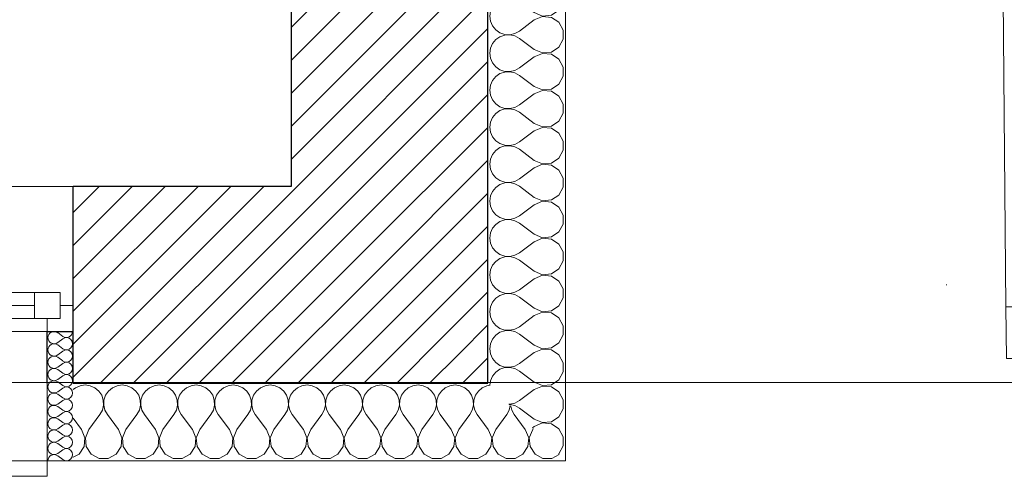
# Model space of a CAD drawing. Header units: millimetres. Extents: x -21056 to 421, y 9759 to 15589.
# Tile 76 of 120: x -2374 to -2184, y 9867 to 9956. Entities that reach past the tile are written whole.
import ezdxf

# ---------------------------------------------------------------- set-up
doc = ezdxf.new("R2010")
doc.units = ezdxf.units.MM
doc.header["$LTSCALE"] = 25
doc.header["$MEASUREMENT"] = 0
for name, pattern in [('Krawędzie ukryte', [225, 175, -50]), ('Kropki i Kreski', [670.277762, 352.777767, -176.388884, 0, -141.111112]), ('Przerywana', [240, 120, -120])]:
    doc.linetypes.add(name, pattern=pattern)
for name, color, linetype in [('Drzwi ArchiCAD', 7, 'Continuous'), ('Konstrukcja - Siatki mod', 7, 'Continuous'), ('KR_INW', 7, 'Continuous'), ('NAPIS_SODON', 7, 'Continuous'), ('Okna ArchiCADa', 7, 'Continuous')]:
    doc.layers.add(name, color=color, linetype=linetype)
for name, color, linetype, lineweight in [('Drzwi ArchiCAD_Nr_pióra__1', 7, 'Continuous', 13), ('Drzwi ArchiCAD_Nr_pióra__27', 7, 'Continuous', 25), ('Konstrukcja - Siatki mod_Nr_pióra__48', 1, 'Continuous', 15), ('KR_INW_Nr_pióra__101', 252, 'Continuous', 5), ('KR_INW_Nr_pióra__102', 3, 'Continuous', 5), ('KR_INW_Nr_pióra__27', 7, 'Continuous', 25), ('KR_INW_Nr_pióra__47', 7, 'Continuous', 15), ('NAPIS_SODON_Nr_pióra__1', 7, 'Continuous', 13), ('Okna ArchiCADa_Nr_pióra__1', 7, 'Continuous', 13), ('Okna ArchiCADa_Nr_pióra__27', 7, 'Continuous', 25)]:
    doc.layers.add(name, color=color, linetype=linetype, lineweight=lineweight)
pattern_1 = [(45, (0, 0), (-31.819804, 31.819804), [])]

# ---------------------------------------------------------------- blocks, each defined once
blk = doc.blocks.new('Strop_1', base_point=(179225, 121523.3))
at = {"layer": 'NAPIS_SODON_Nr_pióra__1', "linetype": 'Continuous', "flags": 128}
blk.add_lwpolyline([(179225, 121523.3), (179225.9, 107003.8), (250898.3, 107008.3), (250897.4, 121527.8)], close=True, dxfattribs=at)
blk = doc.blocks.new('*X234')
at = {"layer": 'KR_INW_Nr_pióra__102', "linetype": 'Continuous'}
for p, q in [((224052.7, 106996.2), (224048.3, 106992.6)), ((224061.7, 107000.2), (224052.7, 106996.2)), ((224071.4, 107001.6), (224061.7, 107000.2)), ((224081.2, 107000.2), (224071.4, 107001.6)), ((224090.2, 106996.2), (224081.2, 107000.2)), ((224097.8, 106989.9), (224090.2, 106996.2)), ((224103.4, 106981.8), (224097.8, 106989.9)), ((224116.5, 106989.9), (224110.9, 106981.8)), ((224124.1, 106996.2), (224116.5, 106989.9)), ((224133.1, 107000.2), (224124.1, 106996.2)), ((224142.9, 107001.6), (224133.1, 107000.2)), ((224152.6, 107000.2), (224142.9, 107001.6)), ((224161.6, 106996.2), (224152.6, 107000.2)), ((224169.2, 106989.9), (224161.6, 106996.2)), ((224174.8, 106981.8), (224169.2, 106989.9)), ((224187.9, 106989.9), (224182.3, 106981.8)), ((224195.5, 106996.2), (224187.9, 106989.9)), ((224204.5, 107000.2), (224195.5, 106996.2)), ((224214.3, 107001.6), (224204.5, 107000.2)), ((224224, 107000.2), (224214.3, 107001.6)), ((224233.1, 106996.2), (224224, 107000.2)), ((224240.6, 106989.9), (224233.1, 106996.2)), ((224246.2, 106981.8), (224240.6, 106989.9)), ((224259.4, 106989.9), (224253.8, 106981.8)), ((224266.9, 106996.2), (224259.4, 106989.9)), ((224276, 107000.2), (224266.9, 106996.2)), ((224285.7, 107001.6), (224276, 107000.2)), ((224295.5, 107000.2), (224285.7, 107001.6)), ((224304.5, 106996.2), (224295.5, 107000.2)), ((224312.1, 106989.9), (224304.5, 106996.2)), ((224317.7, 106981.8), (224312.1, 106989.9)), ((224330.8, 106989.9), (224325.2, 106981.8)), ((224338.4, 106996.2), (224330.8, 106989.9)), ((224347.4, 107000.2), (224338.4, 106996.2)), ((224357.1, 107001.6), (224347.4, 107000.2)), ((224366.9, 107000.2), (224357.1, 107001.6)), ((224375.9, 106996.2), (224366.9, 107000.2)), ((224383.5, 106989.9), (224375.9, 106996.2)), ((224389.1, 106981.8), (224383.5, 106989.9)), ((224402.2, 106989.9), (224396.6, 106981.8)), ((224409.8, 106996.2), (224402.2, 106989.9)), ((224418.8, 107000.2), (224409.8, 106996.2)), ((224428.6, 107001.6), (224418.8, 107000.2)), ((224438.3, 107000.2), (224428.6, 107001.6)), ((224447.3, 106996.2), (224438.3, 107000.2)), ((224454.9, 106989.9), (224447.3, 106996.2)), ((224460.5, 106981.8), (224454.9, 106989.9)), ((224473.6, 106989.9), (224468.1, 106981.8)), ((224481.2, 106996.2), (224473.6, 106989.9)), ((224490.2, 107000.2), (224481.2, 106996.2)), ((224500, 107001.6), (224490.2, 107000.2)), ((224509.8, 107000.2), (224500, 107001.6)), ((224518.8, 106996.2), (224509.8, 107000.2)), ((224526.4, 106989.9), (224518.8, 106996.2)), ((224531.9, 106981.8), (224526.4, 106989.9)), ((224545.1, 106989.9), (224539.5, 106981.8)), ((224552.7, 106996.2), (224545.1, 106989.9)), ((224561.7, 107000.2), (224552.7, 106996.2)), ((224571.4, 107001.6), (224561.7, 107000.2)), ((224581.2, 107000.2), (224571.4, 107001.6)), ((224590.2, 106996.2), (224581.2, 107000.2)), ((224597.8, 106989.9), (224590.2, 106996.2)), ((224603.4, 106981.8), (224597.8, 106989.9)), ((224616.5, 106989.9), (224610.9, 106981.8)), ((224624.1, 106996.2), (224616.5, 106989.9)), ((224633.1, 107000.2), (224624.1, 106996.2)), ((224642.9, 107001.6), (224633.1, 107000.2)), ((224652.6, 107000.2), (224642.9, 107001.6)), ((224661.6, 106996.2), (224652.6, 107000.2)), ((224669.2, 106989.9), (224661.6, 106996.2)), ((224674.8, 106981.8), (224669.2, 106989.9)), ((224687.9, 106989.9), (224682.3, 106981.8)), ((224695.5, 106996.2), (224687.9, 106989.9)), ((224704.5, 107000.2), (224695.5, 106996.2)), ((224714.3, 107001.6), (224704.5, 107000.2)), ((224724, 107000.2), (224714.3, 107001.6)), ((224733.1, 106996.2), (224724, 107000.2)), ((224740.6, 106989.9), (224733.1, 106996.2)), ((224746.2, 106981.8), (224740.6, 106989.9)), ((224759.4, 106989.9), (224753.8, 106981.8)), ((224766.9, 106996.2), (224759.4, 106989.9)), ((224776, 107000.2), (224766.9, 106996.2)), ((224785.7, 107001.6), (224776, 107000.2)), ((224795.5, 107000.2), (224785.7, 107001.6)), ((224804.5, 106996.2), (224795.5, 107000.2)), ((224812.1, 106989.9), (224804.5, 106996.2)), ((224817.7, 106981.8), (224812.1, 106989.9)), ((224830.8, 106989.9), (224825.2, 106981.8)), ((224838.4, 106996.2), (224830.8, 106989.9)), ((224847.4, 107000.2), (224838.4, 106996.2)), ((224853.4, 107001), (224847.4, 107000.2)), ((224106.5, 106972.5), (224103.4, 106981.8)), ((224107, 106962.6), (224106.5, 106972.5)), ((224107.8, 106972.5), (224107.3, 106962.6)), ((224110.9, 106981.8), (224107.8, 106972.5)), ((224177.9, 106972.5), (224174.8, 106981.8)), ((224178.4, 106962.6), (224177.9, 106972.5)), ((224179.2, 106972.5), (224178.7, 106962.6)), ((224182.3, 106981.8), (224179.2, 106972.5)), ((224249.4, 106972.5), (224246.2, 106981.8)), ((224249.9, 106962.6), (224249.4, 106972.5)), ((224250.6, 106972.5), (224250.1, 106962.6)), ((224253.8, 106981.8), (224250.6, 106972.5)), ((224320.8, 106972.5), (224317.7, 106981.8)), ((224321.3, 106962.6), (224320.8, 106972.5)), ((224322.1, 106972.5), (224321.6, 106962.6)), ((224325.2, 106981.8), (224322.1, 106972.5)), ((224392.2, 106972.5), (224389.1, 106981.8)), ((224392.7, 106962.6), (224392.2, 106972.5)), ((224393.5, 106972.5), (224393, 106962.6)), ((224396.6, 106981.8), (224393.5, 106972.5)), ((224463.7, 106972.5), (224460.5, 106981.8)), ((224464.1, 106962.6), (224463.7, 106972.5)), ((224464.9, 106972.5), (224464.4, 106962.6)), ((224468.1, 106981.8), (224464.9, 106972.5)), ((224535.1, 106972.5), (224531.9, 106981.8)), ((224535.6, 106962.6), (224535.1, 106972.5)), ((224536.3, 106972.5), (224535.9, 106962.6)), ((224539.5, 106981.8), (224536.3, 106972.5)), ((224606.5, 106972.5), (224603.4, 106981.8)), ((224607, 106962.6), (224606.5, 106972.5)), ((224607.8, 106972.5), (224607.3, 106962.6)), ((224610.9, 106981.8), (224607.8, 106972.5)), ((224677.9, 106972.5), (224674.8, 106981.8)), ((224678.4, 106962.6), (224677.9, 106972.5)), ((224679.2, 106972.5), (224678.7, 106962.6)), ((224682.3, 106981.8), (224679.2, 106972.5)), ((224749.4, 106972.5), (224746.2, 106981.8)), ((224749.9, 106962.6), (224749.4, 106972.5)), ((224750.6, 106972.5), (224750.1, 106962.6)), ((224753.8, 106981.8), (224750.6, 106972.5)), ((224820.8, 106972.5), (224817.7, 106981.8)), ((224821.3, 106962.6), (224820.8, 106972.5)), ((224822.1, 106972.5), (224821.6, 106962.6)), ((224825.2, 106981.8), (224822.1, 106972.5)), ((224100, 106944.4), (224104.8, 106953.1)), ((224104.8, 106953.1), (224107, 106962.6)), ((224107.3, 106962.6), (224109.5, 106953.1)), ((224109.5, 106953.1), (224114.3, 106944.4)), ((224171.4, 106944.4), (224176.2, 106953.1)), ((224176.2, 106953.1), (224178.4, 106962.6)), ((224178.7, 106962.6), (224180.9, 106953.1)), ((224180.9, 106953.1), (224185.7, 106944.4)), ((224242.9, 106944.4), (224247.6, 106953.1)), ((224247.6, 106953.1), (224249.9, 106962.6)), ((224250.1, 106962.6), (224252.4, 106953.1)), ((224252.4, 106953.1), (224257.1, 106944.4)), ((224314.3, 106944.4), (224319.1, 106953.1)), ((224319.1, 106953.1), (224321.3, 106962.6)), ((224321.6, 106962.6), (224323.8, 106953.1)), ((224323.8, 106953.1), (224328.6, 106944.4)), ((224385.7, 106944.4), (224390.5, 106953.1)), ((224390.5, 106953.1), (224392.7, 106962.6)), ((224393, 106962.6), (224395.2, 106953.1)), ((224395.2, 106953.1), (224400, 106944.4)), ((224457.1, 106944.4), (224461.9, 106953.1)), ((224461.9, 106953.1), (224464.1, 106962.6)), ((224464.4, 106962.6), (224466.7, 106953.1)), ((224466.7, 106953.1), (224471.4, 106944.4)), ((224528.6, 106944.4), (224533.3, 106953.1)), ((224533.3, 106953.1), (224535.6, 106962.6)), ((224535.9, 106962.6), (224538.1, 106953.1)), ((224538.1, 106953.1), (224542.9, 106944.4)), ((224600, 106944.4), (224604.8, 106953.1)), ((224604.8, 106953.1), (224607, 106962.6)), ((224607.3, 106962.6), (224609.5, 106953.1)), ((224609.5, 106953.1), (224614.3, 106944.4)), ((224671.4, 106944.4), (224676.2, 106953.1)), ((224676.2, 106953.1), (224678.4, 106962.6)), ((224678.7, 106962.6), (224680.9, 106953.1)), ((224680.9, 106953.1), (224685.7, 106944.4)), ((224742.9, 106944.4), (224747.6, 106953.1)), ((224747.6, 106953.1), (224749.9, 106962.6)), ((224750.1, 106962.6), (224752.4, 106953.1)), ((224752.4, 106953.1), (224757.1, 106944.4)), ((224814.3, 106944.4), (224819.1, 106953.1)), ((224819.1, 106953.1), (224821.3, 106962.6)), ((224821.6, 106962.6), (224823.8, 106953.1)), ((224823.8, 106953.1), (224828.6, 106944.4)), ((224885.7, 106944.4), (224890.5, 106953.1)), ((224890.5, 106953.1), (224892.5, 106961.9)), ((224893.4, 106961), (224895.2, 106953.1)), ((224895.2, 106953.1), (224900, 106944.4)), ((224064.3, 106915.9), (224048.3, 106937.2)), ((224078.6, 106915.9), (224100, 106944.4)), ((224135.7, 106915.9), (224114.3, 106944.4)), ((224150, 106915.9), (224171.4, 106944.4)), ((224207.1, 106915.9), (224185.7, 106944.4)), ((224221.4, 106915.9), (224242.9, 106944.4)), ((224278.6, 106915.9), (224257.1, 106944.4)), ((224292.9, 106915.9), (224314.3, 106944.4)), ((224350, 106915.9), (224328.6, 106944.4)), ((224364.3, 106915.9), (224385.7, 106944.4)), ((224421.4, 106915.9), (224400, 106944.4)), ((224435.7, 106915.9), (224457.1, 106944.4)), ((224492.9, 106915.9), (224471.4, 106944.4)), ((224507.1, 106915.9), (224528.6, 106944.4)), ((224564.3, 106915.9), (224542.9, 106944.4)), ((224578.6, 106915.9), (224600, 106944.4)), ((224635.7, 106915.9), (224614.3, 106944.4)), ((224650, 106915.9), (224671.4, 106944.4)), ((224707.1, 106915.9), (224685.7, 106944.4)), ((224721.4, 106915.9), (224742.9, 106944.4)), ((224778.6, 106915.9), (224757.1, 106944.4)), ((224792.9, 106915.9), (224814.3, 106944.4)), ((224850, 106915.9), (224828.6, 106944.4)), ((224864.3, 106915.9), (224885.7, 106944.4)), ((224921.4, 106915.9), (224900, 106944.4)), ((224071, 106899.8), (224064.3, 106915.9)), ((224078.6, 106915.9), (224071.8, 106899.8)), ((224142.4, 106899.8), (224135.7, 106915.9)), ((224150, 106915.9), (224143.3, 106899.8)), ((224213.9, 106899.8), (224207.1, 106915.9)), ((224221.4, 106915.9), (224214.7, 106899.8)), ((224285.3, 106899.8), (224278.6, 106915.9)), ((224292.9, 106915.9), (224286.1, 106899.8)), ((224356.7, 106899.8), (224350, 106915.9)), ((224364.3, 106915.9), (224357.6, 106899.8)), ((224428.2, 106899.8), (224421.4, 106915.9)), ((224435.7, 106915.9), (224429, 106899.8)), ((224499.6, 106899.8), (224492.9, 106915.9)), ((224507.1, 106915.9), (224500.4, 106899.8)), ((224571, 106899.8), (224564.3, 106915.9)), ((224578.6, 106915.9), (224571.8, 106899.8)), ((224642.4, 106899.8), (224635.7, 106915.9)), ((224650, 106915.9), (224643.3, 106899.8)), ((224713.9, 106899.8), (224707.1, 106915.9)), ((224721.4, 106915.9), (224714.7, 106899.8)), ((224785.3, 106899.8), (224778.6, 106915.9)), ((224792.9, 106915.9), (224786.1, 106899.8)), ((224856.7, 106899.8), (224850, 106915.9)), ((224864.3, 106915.9), (224857.6, 106899.8)), ((224928.2, 106899.8), (224921.4, 106915.9)), ((224935.7, 106915.9), (224929, 106899.8)), ((224935.7, 106915.9), (224936.9, 106917.5)), ((224069.4, 106882.5), (224071, 106899.8)), ((224071.8, 106899.8), (224073.5, 106882.5)), ((224140.8, 106882.5), (224142.4, 106899.8)), ((224143.3, 106899.8), (224144.9, 106882.5)), ((224212.2, 106882.5), (224213.9, 106899.8)), ((224214.7, 106899.8), (224216.3, 106882.5)), ((224283.7, 106882.5), (224285.3, 106899.8)), ((224286.1, 106899.8), (224287.8, 106882.5)), ((224355.1, 106882.5), (224356.7, 106899.8)), ((224357.6, 106899.8), (224359.2, 106882.5)), ((224426.5, 106882.5), (224428.2, 106899.8)), ((224429, 106899.8), (224430.6, 106882.5)), ((224497.9, 106882.5), (224499.6, 106899.8)), ((224500.4, 106899.8), (224502.1, 106882.5)), ((224569.4, 106882.5), (224571, 106899.8)), ((224571.8, 106899.8), (224573.5, 106882.5)), ((224640.8, 106882.5), (224642.4, 106899.8)), ((224643.3, 106899.8), (224644.9, 106882.5)), ((224712.2, 106882.5), (224713.9, 106899.8)), ((224714.7, 106899.8), (224716.3, 106882.5)), ((224783.7, 106882.5), (224785.3, 106899.8)), ((224786.1, 106899.8), (224787.8, 106882.5)), ((224855.1, 106882.5), (224856.7, 106899.8)), ((224857.6, 106899.8), (224859.2, 106882.5)), ((224926.5, 106882.5), (224928.2, 106899.8)), ((224929, 106899.8), (224930.6, 106882.5)), ((224059.7, 106868), (224069.4, 106882.5)), ((224073.5, 106882.5), (224083.1, 106868)), ((224131.2, 106868), (224140.8, 106882.5)), ((224144.9, 106882.5), (224154.5, 106868)), ((224202.6, 106868), (224212.2, 106882.5)), ((224216.3, 106882.5), (224226, 106868)), ((224274, 106868), (224283.7, 106882.5)), ((224287.8, 106882.5), (224297.4, 106868)), ((224345.5, 106868), (224355.1, 106882.5)), ((224359.2, 106882.5), (224368.8, 106868)), ((224416.9, 106868), (224426.5, 106882.5)), ((224430.6, 106882.5), (224440.3, 106868)), ((224488.3, 106868), (224497.9, 106882.5)), ((224502.1, 106882.5), (224511.7, 106868)), ((224559.7, 106868), (224569.4, 106882.5)), ((224573.5, 106882.5), (224583.1, 106868)), ((224631.2, 106868), (224640.8, 106882.5)), ((224644.9, 106882.5), (224654.5, 106868)), ((224702.6, 106868), (224712.2, 106882.5)), ((224716.3, 106882.5), (224726, 106868)), ((224774, 106868), (224783.7, 106882.5)), ((224787.8, 106882.5), (224797.4, 106868)), ((224845.5, 106868), (224855.1, 106882.5)), ((224859.2, 106882.5), (224868.8, 106868)), ((224916.9, 106868), (224926.5, 106882.5)), ((224930.6, 106882.5), (224940.3, 106868)), ((224048.3, 106861.8), (224059.7, 106868)), ((224083.1, 106868), (224098.4, 106859.8)), ((224098.4, 106859.8), (224115.8, 106859.8)), ((224115.8, 106859.8), (224131.2, 106868)), ((224154.5, 106868), (224169.9, 106859.8)), ((224169.9, 106859.8), (224187.3, 106859.8)), ((224187.3, 106859.8), (224202.6, 106868)), ((224226, 106868), (224241.3, 106859.8)), ((224241.3, 106859.8), (224258.7, 106859.8)), ((224258.7, 106859.8), (224274, 106868)), ((224297.4, 106868), (224312.7, 106859.8)), ((224312.7, 106859.8), (224330.1, 106859.8)), ((224330.1, 106859.8), (224345.5, 106868)), ((224368.8, 106868), (224384.2, 106859.8)), ((224384.2, 106859.8), (224401.6, 106859.8)), ((224401.6, 106859.8), (224416.9, 106868)), ((224440.3, 106868), (224455.6, 106859.8)), ((224455.6, 106859.8), (224473, 106859.8)), ((224473, 106859.8), (224488.3, 106868)), ((224511.7, 106868), (224527, 106859.8)), ((224527, 106859.8), (224544.4, 106859.8)), ((224544.4, 106859.8), (224559.7, 106868)), ((224583.1, 106868), (224598.4, 106859.8)), ((224598.4, 106859.8), (224615.8, 106859.8)), ((224615.8, 106859.8), (224631.2, 106868)), ((224654.5, 106868), (224669.9, 106859.8)), ((224669.9, 106859.8), (224687.3, 106859.8)), ((224687.3, 106859.8), (224702.6, 106868)), ((224726, 106868), (224741.3, 106859.8)), ((224741.3, 106859.8), (224758.7, 106859.8)), ((224758.7, 106859.8), (224774, 106868)), ((224797.4, 106868), (224812.7, 106859.8)), ((224812.7, 106859.8), (224830.1, 106859.8)), ((224830.1, 106859.8), (224845.5, 106868)), ((224868.8, 106868), (224884.2, 106859.8)), ((224884.2, 106859.8), (224901.6, 106859.8)), ((224901.6, 106859.8), (224916.9, 106868)), ((224940.3, 106868), (224955.6, 106859.8)), ((224955.6, 106859.8), (224973, 106859.8)), ((224973, 106859.8), (224987.1, 106867.3))]:
    blk.add_line(p, q, dxfattribs=at)
blk = doc.blocks.new('*X278')
at = {"layer": 'KR_INW_Nr_pióra__102', "linetype": 'Continuous'}
for p, q in [((224028, 107095.6), (224018.5, 107102.8)), ((224028, 107090.9), (224018.5, 107083.7)), ((224028, 107071.8), (224018.5, 107079)), ((224028, 107067), (224018.5, 107059.9)), ((224028, 107048), (224018.5, 107055.1)), ((224028, 107043.2), (224018.5, 107036.1)), ((224028, 107024.2), (224018.5, 107031.3)), ((224028, 107019.4), (224018.5, 107012.3)), ((224028, 107000.4), (224018.5, 107007.5)), ((224028, 106995.6), (224018.5, 106988.5)), ((224028, 106976.6), (224018.5, 106983.7)), ((224028, 106971.8), (224018.5, 106964.7)), ((224028, 106952.8), (224018.5, 106959.9)), ((224028, 106948), (224018.5, 106940.9)), ((224028, 106929), (224018.5, 106936.1)), ((224028, 106924.2), (224018.5, 106917)), ((224028, 106905.1), (224018.5, 106912.3)), ((224028, 106900.4), (224018.5, 106893.2)), ((224028, 106881.3), (224018.5, 106888.5)), ((224028, 106876.6), (224018.5, 106869.4)), ((224028, 106857.5), (224018.5, 106864.7))]:
    blk.add_line(p, q, dxfattribs=at)
for centre, start, end in [((224011.3, 107093.2), 53.1301, 180), ((224035.2, 107105.1), 233.1301, 0), ((224011.3, 107093.2), 180, 306.8699), ((224011.3, 107069.4), 53.1301, 180), ((224035.2, 107081.3), 233.1301, 126.8699), ((224011.3, 107069.4), 180, 306.8699), ((224035.2, 107057.5), 233.1301, 126.8699), ((224011.3, 107045.6), 53.1301, 180), ((224011.3, 107045.6), 180, 306.8699), ((224035.2, 107033.7), 233.1301, 126.8699), ((224011.3, 107021.8), 53.1301, 180), ((224011.3, 107021.8), 180, 306.8699), ((224011.3, 106998), 53.1301, 180), ((224035.2, 107009.9), 233.1301, 126.8699), ((224011.3, 106998), 180, 306.8699), ((224011.3, 106974.2), 53.1301, 180), ((224035.2, 106986.1), 233.1301, 126.8699), ((224011.3, 106974.2), 180, 306.8699), ((224035.2, 106962.3), 233.1301, 126.8699), ((224011.3, 106950.4), 53.1301, 180), ((224011.3, 106950.4), 180, 306.8699), ((224035.2, 106938.5), 233.1301, 126.8699), ((224011.3, 106926.6), 53.1301, 180), ((224011.3, 106926.6), 180, 306.8699), ((224011.3, 106902.8), 53.1301, 180), ((224035.2, 106914.7), 233.1301, 126.8699), ((224011.3, 106902.8), 180, 306.8699), ((224011.3, 106879), 53.1301, 180), ((224035.2, 106890.9), 233.1301, 126.8699), ((224011.3, 106879), 180, 306.8699), ((224035.2, 106867), 233.1301, 126.8699), ((224011.3, 106855.1), 53.1301, 180)]:
    blk.add_arc(centre, 11.9, start, end, dxfattribs=at)
blk = doc.blocks.new('Okno dwuskrzydłowe 19_5')
at = {"layer": 'Okna ArchiCADa_Nr_pióra__1', "linetype": 'Continuous'}
for p, q in [((-566.8, 230), (566.8, 230)), ((-541.8, 25), (-491.8, 25)), ((-541.8, -25), (-541.8, 25)), ((-491.8, 25), (-50, 25)), ((-491.8, 25), (-491.8, -25)), ((-491.8, 25), (-50, 25)), ((-50, -25), (-50, 25)), ((-50, 25), (0, 25)), ((0, 25), (0, -25)), ((0, 25), (50, 25)), ((0, -25), (0, 25)), ((50, 25), (491.8, 25)), ((50, 25), (50, -25)), ((50, 25), (491.8, 25)), ((491.8, -25), (491.8, 25)), ((491.8, 25), (541.8, 25)), ((541.8, 25), (541.8, -25)), ((-566.8, 0), (-541.8, 0)), ((-541.8, 0), (-541.8, -25)), ((-491.8, 0), (-50, 0)), ((50, 0), (491.8, 0)), ((541.8, -25), (541.8, 0)), ((541.8, 0), (566.8, 0)), ((-541.8, -25), (-516.8, -25)), ((-491.8, -25), (-541.8, -25)), ((-516.8, -25), (-516.8, -50)), ((-50, -25), (-491.8, -25)), ((0, -25), (-50, -25)), ((50, -25), (0, -25)), ((491.8, -25), (50, -25)), ((541.8, -25), (491.8, -25)), ((516.8, -50), (516.8, -25)), ((516.8, -25), (541.8, -25)), ((-516.8, -50), (-566.8, -50)), ((0, -50), (-516.8, -50)), ((516.8, -50), (0, -50)), ((566.8, -50), (516.8, -50)), ((-516.8, -300), (-516.8, -330)), ((516.8, -330), (516.8, -300)), ((-516.8, -330), (516.8, -330))]:
    blk.add_line(p, q, dxfattribs=at)
at = {"layer": 'Okna ArchiCADa_Nr_pióra__1', "linetype": 'Przerywana'}
blk.add_line((-516.8, -300), (516.8, -300), dxfattribs=at)
at = {"layer": 'Okna ArchiCADa_Nr_pióra__27', "linetype": 'Continuous'}
for p, q in [((-566.8, -50), (-566.8, 0)), ((566.8, -50), (566.8, 0)), ((-516.8, -50), (-566.8, -50)), ((516.8, -50), (566.8, -50))]:
    blk.add_line(p, q, dxfattribs=at)
blk = doc.blocks.new('Ściana_3', base_point=(179075.1, 106855.1))
at = {"layer": 'KR_INW_Nr_pióra__101', "linetype": 'Continuous'}
h = blk.add_hatch(dxfattribs=at)
h.set_pattern_fill('Cegła_licówka', color=256, style=0, pattern_type=2)
h.set_pattern_definition(pattern_1)
h.paths.add_polyline_path([(224048.3, 107155.1), (224048.3, 107105.1), (224048.3, 107005.1), (224849.3, 107005.1), (224469.3, 107385.1), (224048.3, 107385.1)])
at = {"layer": 'KR_INW_Nr_pióra__27', "linetype": 'Continuous'}
for p, q in [((224048.3, 107155.1), (224048.3, 107385.1)), ((224048.3, 107105.1), (224048.3, 107155.1)), ((223998.3, 107005.1), (223998.3, 107105.1)), ((223998.3, 107105.1), (224048.3, 107105.1)), ((224048.3, 107005.1), (224048.3, 107105.1)), ((224048.3, 107005.1), (224849.3, 107005.1))]:
    blk.add_line(p, q, dxfattribs=at)
at = {"layer": 'KR_INW_Nr_pióra__27', "linetype": 'Continuous', "flags": 128}
blk.add_lwpolyline([(224469.3, 107385.1), (224048.3, 107385.1)], dxfattribs=at)
at = {"layer": 'KR_INW_Nr_pióra__47', "linetype": 'Continuous'}
for p, q in [((224048.3, 107105.1), (223998.3, 107105.1)), ((223998.3, 107105.1), (223998.3, 106855.1)), ((223998.3, 106855.1), (223998.3, 107005.1)), ((224048.3, 106855.1), (223998.3, 106855.1))]:
    blk.add_line(p, q, dxfattribs=at)
at = {"layer": 'KR_INW_Nr_pióra__47', "linetype": 'Continuous', "flags": 128}
blk.add_lwpolyline([(224048.3, 106855.1), (224999.3, 106855.1)], dxfattribs=at)
at = {"layer": 'KR_INW'}
for name in ['*X278', '*X234']:
    blk.add_blockref(name, (0, 0), dxfattribs=at)
at = {"layer": 'Okna ArchiCADa', "color": 21, "linetype": 'Continuous', "lineweight": 13, "true_color": 0xff9955, "zscale": 1000}
blk.add_blockref('Okno dwuskrzydłowe 19_5', (223481.5, 107155.1), dxfattribs=at)
blk = doc.blocks.new('Drzwi podwójne_ asymetryczne 19_2')
at = {"layer": 'Drzwi ArchiCAD_Nr_pióra__1', "linetype": 'Continuous'}
for p, q in [((-620.7, 941.5), (-620.7, 841.5)), ((-580.7, 941.5), (-620.7, 941.5)), ((-580.7, 841.5), (-580.7, 941.5)), ((-620.7, 841.5), (-620.7, 100)), ((-600.7, 841.5), (-620.7, 841.5)), ((-620.7, 841.5), (-580.7, 841.5)), ((-600.7, 100), (-600.7, 841.5)), ((-600.7, 841.5), (-600.7, 100)), ((-580.7, 841.5), (-600.7, 841.5)), ((-600.7, 841.5), (-600.7, 100)), ((-580.7, 100), (-580.7, 841.5)), ((580.7, 200), (580.7, 300)), ((580.7, 300), (620.7, 300)), ((620.7, 300), (620.7, 200)), ((580.7, 200), (600.7, 200)), ((580.7, 100), (580.7, 200)), ((620.7, 200), (580.7, 200)), ((600.7, 200), (620.7, 200)), ((600.7, 100), (600.7, 200)), ((600.7, 200), (600.7, 100)), ((600.7, 200), (600.7, 100)), ((620.7, 200), (620.7, 100)), ((-620.7, 100), (-600.7, 100)), ((-580.7, 100), (-620.7, 100)), ((-620.7, 100), (-620.7, 0)), ((-600.7, 100), (-580.7, 100)), ((-580.7, 0), (-580.7, 100)), ((600.7, 100), (580.7, 100)), ((580.7, 0), (580.7, 100)), ((580.7, 100), (620.7, 100)), ((620.7, 100), (600.7, 100)), ((620.7, 100), (620.7, 0)), ((-620.7, 0), (-648.7, 0)), ((-648.7, 0), (-648.7, -115)), ((-620.7, -40), (-620.7, 0)), ((-620.7, 0), (-580.7, 0)), ((620.7, 0), (580.7, 0)), ((648.7, 0), (620.7, 0)), ((620.7, 0), (620.7, -40)), ((648.7, -115), (648.7, 0)), ((-608.7, -40), (-620.7, -40)), ((-608.7, -115), (-608.7, -40)), ((620.7, -40), (608.7, -40)), ((608.7, -40), (608.7, -115)), ((-648.7, -115), (-608.7, -115)), ((608.7, -115), (648.7, -115))]:
    blk.add_line(p, q, dxfattribs=at)
at = {"layer": 'Drzwi ArchiCAD_Nr_pióra__1', "linetype": 'Krawędzie ukryte'}
for centre, radius, start, end in [((-620.7, 0), 941.5, 0, 90), ((620.7, 0), 300, 90, 180)]:
    blk.add_arc(centre, radius, start, end, dxfattribs=at)
at = {"layer": 'Drzwi ArchiCAD_Nr_pióra__27', "linetype": 'Continuous'}
for p, q in [((-648.7, 0), (-648.7, -115)), ((648.7, 0), (648.7, -115))]:
    blk.add_line(p, q, dxfattribs=at)
blk = doc.blocks.new('Ściana_59', base_point=(224469.3, 107731.5))
at = {"layer": 'Drzwi ArchiCAD', "linetype": 'Continuous', "xscale": -1, "zscale": 1000, "rotation": 180.5318583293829}
blk.add_blockref('Drzwi podwójne_ asymetryczne 19_2', (226462.7, 108000), dxfattribs=at)
blk = doc.blocks.new('*X441')
at = {"layer": 'KR_INW_Nr_pióra__102', "linetype": 'Continuous'}
for p, q in [((224858.2, 107733.1), (224854.2, 107724)), ((224859.9, 107735.1), (224858.2, 107733.1)), ((224938.5, 107721.4), (224919.5, 107735.7)), ((224986.4, 107726), (224992, 107736.4)), ((224854.2, 107724), (224852.8, 107714.3)), ((224852.8, 107714.3), (224854.2, 107704.5)), ((224938.5, 107721.4), (224954.6, 107714.7)), ((224954.6, 107713.9), (224938.5, 107707.1)), ((224954.6, 107714.7), (224971.9, 107716.3)), ((224971.9, 107712.2), (224954.6, 107713.9)), ((224971.9, 107716.3), (224986.4, 107726)), ((224986.4, 107702.6), (224971.9, 107712.2)), ((224854.2, 107704.5), (224858.2, 107695.5)), ((224858.2, 107695.5), (224864.5, 107687.9)), ((224938.5, 107707.1), (224910, 107685.7)), ((224994.6, 107687.3), (224986.4, 107702.6)), ((224864.5, 107687.9), (224872.6, 107682.3)), ((224872.6, 107674.8), (224864.5, 107669.2)), ((224872.6, 107682.3), (224881.9, 107679.2)), ((224881.9, 107677.9), (224872.6, 107674.8)), ((224881.9, 107679.2), (224891.8, 107678.7)), ((224891.8, 107678.4), (224881.9, 107677.9)), ((224891.8, 107678.7), (224901.3, 107680.9)), ((224901.3, 107676.2), (224891.8, 107678.4)), ((224901.3, 107680.9), (224910, 107685.7)), ((224910, 107671.4), (224901.3, 107676.2)), ((224938.5, 107650), (224910, 107671.4)), ((224986.4, 107654.5), (224994.6, 107669.9)), ((224994.6, 107669.9), (224994.6, 107687.3)), ((224854.2, 107652.6), (224852.8, 107642.9)), ((224858.2, 107661.6), (224854.2, 107652.6)), ((224864.5, 107669.2), (224858.2, 107661.6)), ((224971.9, 107644.9), (224986.4, 107654.5)), ((224852.8, 107642.9), (224854.2, 107633.1)), ((224854.2, 107633.1), (224858.2, 107624.1)), ((224938.5, 107635.7), (224910, 107614.3)), ((224938.5, 107650), (224954.6, 107643.3)), ((224954.6, 107642.4), (224938.5, 107635.7)), ((224954.6, 107643.3), (224971.9, 107644.9)), ((224971.9, 107640.8), (224954.6, 107642.4)), ((224986.4, 107631.2), (224971.9, 107640.8)), ((224858.2, 107624.1), (224864.5, 107616.5)), ((224864.5, 107616.5), (224872.6, 107610.9)), ((224901.3, 107609.5), (224910, 107614.3)), ((224994.6, 107615.8), (224986.4, 107631.2)), ((224994.6, 107598.4), (224994.6, 107615.8)), ((224864.5, 107597.8), (224858.2, 107590.2)), ((224872.6, 107603.4), (224864.5, 107597.8)), ((224872.6, 107610.9), (224881.9, 107607.8)), ((224881.9, 107606.5), (224872.6, 107603.4)), ((224881.9, 107607.8), (224891.8, 107607.3)), ((224891.8, 107607), (224881.9, 107606.5)), ((224891.8, 107607.3), (224901.3, 107609.5)), ((224901.3, 107604.8), (224891.8, 107607)), ((224910, 107600), (224901.3, 107604.8)), ((224938.5, 107578.6), (224910, 107600)), ((224986.4, 107583.1), (224994.6, 107598.4)), ((224854.2, 107581.2), (224852.8, 107571.4)), ((224858.2, 107590.2), (224854.2, 107581.2)), ((224938.5, 107578.6), (224954.6, 107571.8)), ((224971.9, 107573.5), (224986.4, 107583.1)), ((224852.8, 107571.4), (224854.2, 107561.7)), ((224854.2, 107561.7), (224858.2, 107552.7)), ((224938.5, 107564.3), (224910, 107542.9)), ((224954.6, 107571), (224938.5, 107564.3)), ((224954.6, 107571.8), (224971.9, 107573.5)), ((224971.9, 107569.4), (224954.6, 107571)), ((224986.4, 107559.7), (224971.9, 107569.4)), ((224994.6, 107544.4), (224986.4, 107559.7)), ((224858.2, 107552.7), (224864.5, 107545.1)), ((224864.5, 107545.1), (224872.6, 107539.5)), ((224872.6, 107539.5), (224881.9, 107536.3)), ((224881.9, 107536.3), (224891.8, 107535.9)), ((224891.8, 107535.9), (224901.3, 107538.1)), ((224901.3, 107538.1), (224910, 107542.9)), ((224994.6, 107527), (224994.6, 107544.4)), ((224858.2, 107518.8), (224854.2, 107509.8)), ((224864.5, 107526.4), (224858.2, 107518.8)), ((224872.6, 107531.9), (224864.5, 107526.4)), ((224881.9, 107535.1), (224872.6, 107531.9)), ((224891.8, 107535.6), (224881.9, 107535.1)), ((224901.3, 107533.3), (224891.8, 107535.6)), ((224910, 107528.6), (224901.3, 107533.3)), ((224938.5, 107507.1), (224910, 107528.6)), ((224986.4, 107511.7), (224994.6, 107527)), ((224854.2, 107509.8), (224852.8, 107500)), ((224852.8, 107500), (224854.2, 107490.2)), ((224938.5, 107507.1), (224954.6, 107500.4)), ((224954.6, 107499.6), (224938.5, 107492.9)), ((224954.6, 107500.4), (224971.9, 107502.1)), ((224971.9, 107497.9), (224954.6, 107499.6)), ((224971.9, 107502.1), (224986.4, 107511.7)), ((224854.2, 107490.2), (224858.2, 107481.2)), ((224858.2, 107481.2), (224864.5, 107473.6)), ((224938.5, 107492.9), (224910, 107471.4)), ((224986.4, 107488.3), (224971.9, 107497.9)), ((224994.6, 107473), (224986.4, 107488.3)), ((224864.5, 107473.6), (224872.6, 107468.1)), ((224872.6, 107460.5), (224864.5, 107454.9)), ((224872.6, 107468.1), (224881.9, 107464.9)), ((224881.9, 107463.7), (224872.6, 107460.5)), ((224881.9, 107464.9), (224891.8, 107464.4)), ((224891.8, 107464.1), (224881.9, 107463.7)), ((224891.8, 107464.4), (224901.3, 107466.7)), ((224901.3, 107461.9), (224891.8, 107464.1)), ((224901.3, 107466.7), (224910, 107471.4)), ((224910, 107457.1), (224901.3, 107461.9)), ((224994.6, 107455.6), (224994.6, 107473)), ((224858.2, 107447.3), (224854.2, 107438.3)), ((224864.5, 107454.9), (224858.2, 107447.3)), ((224938.5, 107435.7), (224910, 107457.1)), ((224986.4, 107440.3), (224994.6, 107455.6)), ((224854.2, 107438.3), (224852.8, 107428.6)), ((224852.8, 107428.6), (224854.2, 107418.8)), ((224938.5, 107435.7), (224954.6, 107429)), ((224954.6, 107428.2), (224938.5, 107421.4)), ((224954.6, 107429), (224971.9, 107430.6)), ((224971.9, 107426.5), (224954.6, 107428.2)), ((224971.9, 107430.6), (224986.4, 107440.3)), ((224986.4, 107416.9), (224971.9, 107426.5)), ((224854.2, 107418.8), (224858.2, 107409.8)), ((224858.2, 107409.8), (224864.5, 107402.2)), ((224938.5, 107421.4), (224910, 107400)), ((224994.6, 107401.6), (224986.4, 107416.9)), ((224864.5, 107402.2), (224872.6, 107396.6)), ((224872.6, 107389.1), (224864.5, 107383.5)), ((224872.6, 107396.6), (224881.9, 107393.5)), ((224881.9, 107392.2), (224872.6, 107389.1)), ((224881.9, 107393.5), (224891.8, 107393)), ((224891.8, 107392.7), (224881.9, 107392.2)), ((224891.8, 107393), (224901.3, 107395.2)), ((224901.3, 107390.5), (224891.8, 107392.7)), ((224901.3, 107395.2), (224910, 107400)), ((224910, 107385.7), (224901.3, 107390.5)), ((224938.5, 107364.3), (224910, 107385.7)), ((224986.4, 107368.8), (224994.6, 107384.2)), ((224994.6, 107384.2), (224994.6, 107401.6)), ((224854.2, 107366.9), (224852.8, 107357.1)), ((224858.2, 107375.9), (224854.2, 107366.9)), ((224864.5, 107383.5), (224858.2, 107375.9)), ((224971.9, 107359.2), (224986.4, 107368.8)), ((224852.8, 107357.1), (224854.2, 107347.4)), ((224854.2, 107347.4), (224858.2, 107338.4)), ((224938.5, 107350), (224910, 107328.6)), ((224938.5, 107364.3), (224954.6, 107357.6)), ((224954.6, 107356.7), (224938.5, 107350)), ((224954.6, 107357.6), (224971.9, 107359.2)), ((224971.9, 107355.1), (224954.6, 107356.7)), ((224986.4, 107345.5), (224971.9, 107355.1)), ((224858.2, 107338.4), (224864.5, 107330.8)), ((224864.5, 107330.8), (224872.6, 107325.2)), ((224901.3, 107323.8), (224910, 107328.6)), ((224994.6, 107330.1), (224986.4, 107345.5)), ((224994.6, 107312.7), (224994.6, 107330.1)), ((224864.5, 107312.1), (224858.2, 107304.5)), ((224872.6, 107317.7), (224864.5, 107312.1)), ((224872.6, 107325.2), (224881.9, 107322.1)), ((224881.9, 107320.8), (224872.6, 107317.7)), ((224881.9, 107322.1), (224891.8, 107321.6)), ((224891.8, 107321.3), (224881.9, 107320.8)), ((224891.8, 107321.6), (224901.3, 107323.8)), ((224901.3, 107319.1), (224891.8, 107321.3)), ((224910, 107314.3), (224901.3, 107319.1)), ((224938.5, 107292.9), (224910, 107314.3)), ((224986.4, 107297.4), (224994.6, 107312.7)), ((224854.2, 107295.5), (224852.8, 107285.7)), ((224858.2, 107304.5), (224854.2, 107295.5)), ((224938.5, 107292.9), (224954.6, 107286.1)), ((224971.9, 107287.8), (224986.4, 107297.4)), ((224852.8, 107285.7), (224854.2, 107276)), ((224854.2, 107276), (224858.2, 107266.9)), ((224938.5, 107278.6), (224910, 107257.1)), ((224954.6, 107285.3), (224938.5, 107278.6)), ((224954.6, 107286.1), (224971.9, 107287.8)), ((224971.9, 107283.7), (224954.6, 107285.3)), ((224986.4, 107274), (224971.9, 107283.7)), ((224994.6, 107258.7), (224986.4, 107274)), ((224858.2, 107266.9), (224864.5, 107259.4)), ((224864.5, 107259.4), (224872.6, 107253.8)), ((224872.6, 107253.8), (224881.9, 107250.6)), ((224891.8, 107250.1), (224901.3, 107252.4)), ((224901.3, 107252.4), (224910, 107257.1)), ((224994.6, 107241.3), (224994.6, 107258.7)), ((224858.2, 107233.1), (224854.2, 107224)), ((224864.5, 107240.6), (224858.2, 107233.1)), ((224872.6, 107246.2), (224864.5, 107240.6)), ((224881.9, 107249.4), (224872.6, 107246.2)), ((224881.9, 107250.6), (224891.8, 107250.1)), ((224891.8, 107249.9), (224881.9, 107249.4)), ((224901.3, 107247.6), (224891.8, 107249.9)), ((224910, 107242.9), (224901.3, 107247.6)), ((224938.5, 107221.4), (224910, 107242.9)), ((224986.4, 107226), (224994.6, 107241.3)), ((224854.2, 107224), (224852.8, 107214.3)), ((224852.8, 107214.3), (224854.2, 107204.5)), ((224938.5, 107221.4), (224954.6, 107214.7)), ((224954.6, 107213.9), (224938.5, 107207.1)), ((224954.6, 107214.7), (224971.9, 107216.3)), ((224971.9, 107212.2), (224954.6, 107213.9)), ((224971.9, 107216.3), (224986.4, 107226)), ((224854.2, 107204.5), (224858.2, 107195.5)), ((224858.2, 107195.5), (224864.5, 107187.9)), ((224938.5, 107207.1), (224910, 107185.7)), ((224986.4, 107202.6), (224971.9, 107212.2)), ((224994.6, 107187.3), (224986.4, 107202.6)), ((224864.5, 107187.9), (224872.6, 107182.3)), ((224872.6, 107182.3), (224881.9, 107179.2)), ((224881.9, 107177.9), (224872.6, 107174.8)), ((224881.9, 107179.2), (224891.8, 107178.7)), ((224891.8, 107178.4), (224881.9, 107177.9)), ((224891.8, 107178.7), (224901.3, 107180.9)), ((224901.3, 107176.2), (224891.8, 107178.4)), ((224901.3, 107180.9), (224910, 107185.7)), ((224910, 107171.4), (224901.3, 107176.2)), ((224994.6, 107169.9), (224994.6, 107187.3)), ((224858.2, 107161.6), (224854.2, 107152.6)), ((224864.5, 107169.2), (224858.2, 107161.6)), ((224872.6, 107174.8), (224864.5, 107169.2)), ((224938.5, 107150), (224910, 107171.4)), ((224986.4, 107154.5), (224994.6, 107169.9)), ((224854.2, 107152.6), (224852.8, 107142.9)), ((224852.8, 107142.9), (224854.2, 107133.1)), ((224938.5, 107150), (224954.6, 107143.3)), ((224954.6, 107142.4), (224938.5, 107135.7)), ((224954.6, 107143.3), (224971.9, 107144.9)), ((224971.9, 107140.8), (224954.6, 107142.4)), ((224971.9, 107144.9), (224986.4, 107154.5)), ((224986.4, 107131.2), (224971.9, 107140.8)), ((224854.2, 107133.1), (224858.2, 107124.1)), ((224858.2, 107124.1), (224864.5, 107116.5)), ((224938.5, 107135.7), (224910, 107114.3)), ((224994.6, 107115.8), (224986.4, 107131.2)), ((224864.5, 107116.5), (224872.6, 107110.9)), ((224872.6, 107103.4), (224864.5, 107097.8)), ((224872.6, 107110.9), (224881.9, 107107.8)), ((224881.9, 107106.5), (224872.6, 107103.4)), ((224881.9, 107107.8), (224891.8, 107107.3)), ((224891.8, 107107), (224881.9, 107106.5)), ((224891.8, 107107.3), (224901.3, 107109.5)), ((224901.3, 107104.8), (224891.8, 107107)), ((224901.3, 107109.5), (224910, 107114.3)), ((224910, 107100), (224901.3, 107104.8)), ((224938.5, 107078.6), (224910, 107100)), ((224994.6, 107098.4), (224994.6, 107115.8)), ((224854.2, 107081.2), (224852.8, 107071.4)), ((224858.2, 107090.2), (224854.2, 107081.2)), ((224864.5, 107097.8), (224858.2, 107090.2)), ((224971.9, 107073.5), (224986.4, 107083.1)), ((224986.4, 107083.1), (224994.6, 107098.4)), ((224852.8, 107071.4), (224854.2, 107061.7)), ((224854.2, 107061.7), (224858.2, 107052.7)), ((224938.5, 107064.3), (224910, 107042.9)), ((224938.5, 107078.6), (224954.6, 107071.8)), ((224954.6, 107071), (224938.5, 107064.3)), ((224954.6, 107071.8), (224971.9, 107073.5)), ((224971.9, 107069.4), (224954.6, 107071)), ((224986.4, 107059.7), (224971.9, 107069.4)), ((224858.2, 107052.7), (224864.5, 107045.1)), ((224864.5, 107045.1), (224872.6, 107039.5)), ((224901.3, 107038.1), (224910, 107042.9)), ((224994.6, 107044.4), (224986.4, 107059.7)), ((224994.6, 107027), (224994.6, 107044.4)), ((224864.5, 107026.4), (224858.2, 107018.8)), ((224872.6, 107031.9), (224864.5, 107026.4)), ((224872.6, 107039.5), (224881.9, 107036.3)), ((224881.9, 107035.1), (224872.6, 107031.9)), ((224881.9, 107036.3), (224891.8, 107035.9)), ((224891.8, 107035.6), (224881.9, 107035.1)), ((224891.8, 107035.9), (224901.3, 107038.1)), ((224901.3, 107033.3), (224891.8, 107035.6)), ((224910, 107028.6), (224901.3, 107033.3)), ((224938.5, 107007.1), (224910, 107028.6)), ((224986.4, 107011.7), (224994.6, 107027)), ((224854.2, 107009.8), (224853, 107001.4)), ((224858.2, 107018.8), (224854.2, 107009.8)), ((224938.5, 107007.1), (224954.6, 107000.4)), ((224971.9, 107002.1), (224986.4, 107011.7)), ((224938.5, 106992.9), (224910, 106971.4)), ((224954.6, 106999.6), (224938.5, 106992.9)), ((224954.6, 107000.4), (224971.9, 107002.1)), ((224971.9, 106997.9), (224954.6, 106999.6)), ((224986.4, 106988.3), (224971.9, 106997.9)), ((224994.6, 106973), (224986.4, 106988.3)), ((224891.8, 106964.4), (224901.3, 106966.7)), ((224901.3, 106966.7), (224910, 106971.4)), ((224994.6, 106955.6), (224994.6, 106973)), ((224889.9, 106964.5), (224891.8, 106964.4)), ((224891.8, 106964.1), (224890.3, 106964.1)), ((224901.3, 106961.9), (224891.8, 106964.1)), ((224910, 106957.1), (224901.3, 106961.9)), ((224938.5, 106935.7), (224910, 106957.1)), ((224986.4, 106940.3), (224994.6, 106955.6)), ((224938.5, 106935.7), (224954.6, 106929)), ((224954.6, 106928.2), (224938.5, 106921.4)), ((224954.6, 106929), (224971.9, 106930.6)), ((224971.9, 106926.5), (224954.6, 106928.2)), ((224971.9, 106930.6), (224986.4, 106940.3)), ((224938.5, 106921.4), (224935.4, 106919)), ((224986.4, 106916.9), (224971.9, 106926.5)), ((224994.6, 106901.6), (224986.4, 106916.9)), ((224994.6, 106884.2), (224994.6, 106901.6)), ((224986.4, 106868.8), (224994.6, 106884.2)), ((224985.9, 106868.5), (224986.4, 106868.8))]:
    blk.add_line(p, q, dxfattribs=at)
blk = doc.blocks.new('Ściana_61', base_point=(224999.3, 107736.4))
at = {"layer": 'KR_INW_Nr_pióra__101', "linetype": 'Continuous'}
h = blk.add_hatch(dxfattribs=at)
h.set_pattern_fill('Cegła_licówka', color=256, style=0, pattern_type=2)
h.set_pattern_definition(pattern_1)
h.paths.add_polyline_path([(224849.3, 107005.1), (224849.3, 107735), (224469.3, 107731.5), (224469.3, 107385.1)])
at = {"layer": 'KR_INW_Nr_pióra__27', "linetype": 'Continuous'}
blk.add_line((224849.3, 107005.1), (224849.3, 107735), dxfattribs=at)
at = {"layer": 'KR_INW_Nr_pióra__27', "linetype": 'Continuous', "flags": 128}
blk.add_lwpolyline([(224469.3, 107731.5), (224469.3, 107385.1)], dxfattribs=at)
at = {"layer": 'KR_INW_Nr_pióra__47', "linetype": 'Continuous', "flags": 128}
blk.add_lwpolyline([(224999.3, 106855.1), (224999.3, 107736.4)], dxfattribs=at)
at = {"layer": 'KR_INW'}
blk.add_blockref('*X441', (0, 0), dxfattribs=at)
blk = doc.blocks.new('Standardowy znacznik siatki_8')
at = {"layer": 'Konstrukcja - Siatki mod_Nr_pióra__48', "linetype": 'Kropki i Kreski'}
blk.add_line((1000, 0), (72912, 0), dxfattribs=at)

msp = doc.modelspace()

# ---------------------------------------------------------------- block references
at = {"layer": 'Konstrukcja - Siatki mod', "color": 8, "linetype": 'Continuous', "lineweight": 13, "xscale": 0.1, "yscale": 0.1, "zscale": 100}
msp.add_blockref('Standardowy znacznik siatki_8', (-6969.92, 9904.44), dxfattribs=at)
at = {"layer": 'KR_INW', "xscale": 0.1, "yscale": 0.1, "zscale": 0.1}
for name, p in [('Ściana_59', (-2321.92, 9958.08)), ('Ściana_61', (-2268.92, 9958.57)), ('Ściana_3', (-6861.34, 9870.44))]:
    msp.add_blockref(name, p, dxfattribs=at)
at = {"layer": 'NAPIS_SODON', "linetype": 'Continuous', "xscale": 0.1, "yscale": 0.1, "zscale": 0.1}
msp.add_blockref('Strop_1', (-6846.35, 11337.26), dxfattribs=at)

doc.saveas('drawing.dxf')
